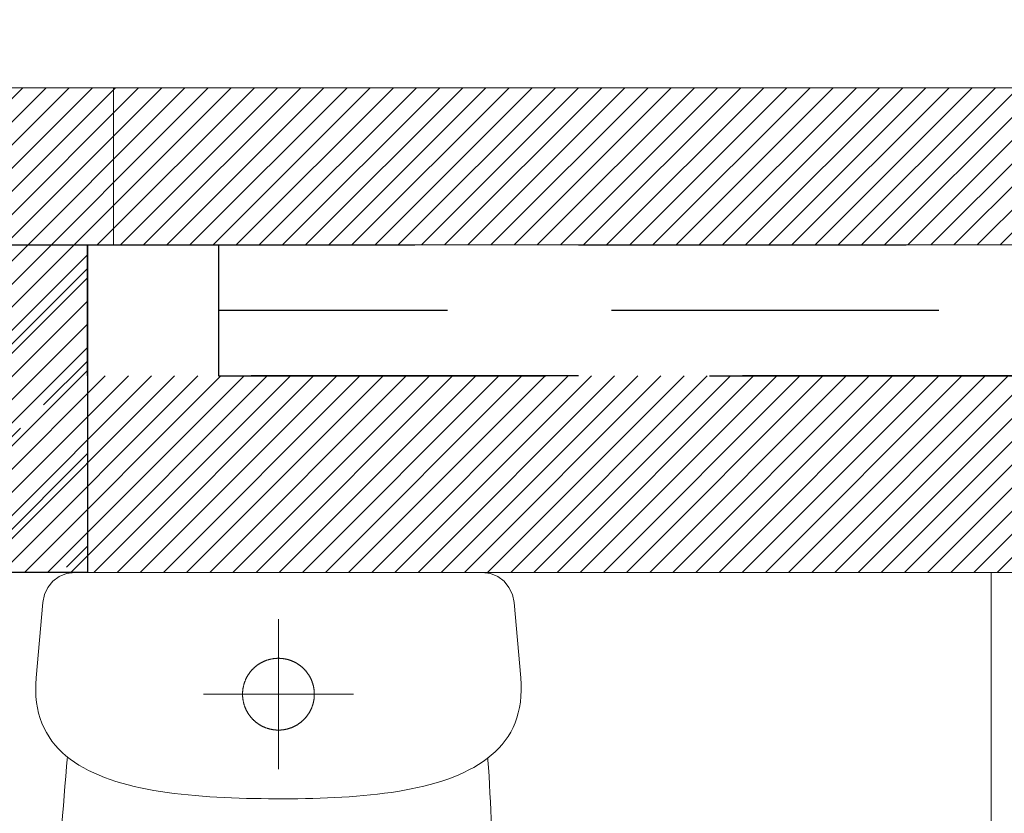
# Model space of a CAD drawing. Header units: inches. Extents: x 27484 to 71626, y -45113 to 39.
# Tile 98 of 256: x 34364 to 34439, y -31824 to -31764. Entities that reach past the tile are written whole.
import ezdxf

# ---------------------------------------------------------------- set-up
doc = ezdxf.new("R2010")
doc.units = ezdxf.units.IN
doc.header["$LTSCALE"] = 50
doc.header["$MEASUREMENT"] = 0
doc.linetypes.add('DASHED', pattern=[0.75, 0.5, -0.25])
for name, color, linetype, lineweight in [('A-ARMATURA', 45, 'Continuous', 5), ('A-okna projektowane', 4, 'Continuous', 30), ('A-SCIANY', 5, 'Continuous', 18), ('A-ść. istn.', 8, 'Continuous', 0), ('mat', 7, 'Continuous', 9), ('rz_zelbet', 200, 'Continuous', 20)]:
    doc.layers.add(name, color=color, linetype=linetype, lineweight=lineweight)
doc.layers.add('A-rdzenie zelbetowe', color=6, linetype='Continuous')

# ---------------------------------------------------------------- blocks, each defined once
blk = doc.blocks.new('A$C04280096')
at = {"layer": 'A-ARMATURA'}
for p, q in [((-161.82, -0.83), (-155.43, 0)), ((-155.43, 0), (155.43, 0)), ((155.43, 0), (161.82, -0.83)), ((-176, -11.46), (-172.25, -6.79)), ((-172.25, -6.79), (-167.48, -3.17)), ((-167.48, -3.17), (-161.82, -0.83)), ((161.82, -0.83), (167.48, -3.17)), ((167.48, -3.17), (172.25, -6.79)), ((172.25, -6.79), (176, -11.47)), ((-178.58, -16.96), (-176, -11.46)), ((176, -11.47), (178.58, -16.97)), ((-179.85, -23.06), (-178.58, -16.96)), ((178.58, -16.97), (179.85, -23.06)), ((-184.97, -80.5), (-179.85, -23.06)), ((179.85, -23.06), (184.97, -80.5)), ((0, -150.3), (0, -35.69)), ((-10.32, -67.62), (-10.58, -67.72)), ((-10.05, -67.51), (-10.32, -67.62)), ((-9.79, -67.4), (-10.05, -67.51)), ((-9.52, -67.3), (-9.79, -67.4)), ((-9.25, -67.21), (-9.52, -67.3)), ((-8.98, -67.11), (-9.25, -67.21)), ((-8.71, -67.02), (-8.98, -67.11)), ((-8.43, -66.93), (-8.71, -67.02)), ((-8.16, -66.84), (-8.43, -66.93)), ((-7.89, -66.76), (-8.16, -66.84)), ((-7.61, -66.68), (-7.89, -66.76)), ((-7.33, -66.6), (-7.61, -66.68)), ((-7.06, -66.52), (-7.33, -66.6)), ((-6.78, -66.45), (-7.06, -66.52)), ((-6.5, -66.38), (-6.78, -66.45)), ((-6.22, -66.31), (-6.5, -66.38)), ((-5.94, -66.25), (-6.22, -66.31)), ((-5.66, -66.19), (-5.94, -66.25)), ((-5.38, -66.13), (-5.66, -66.19)), ((-5.1, -66.08), (-5.38, -66.13)), ((-4.82, -66.02), (-5.1, -66.08)), ((-4.54, -65.97), (-4.82, -66.02)), ((-4.25, -65.93), (-4.54, -65.97)), ((-3.97, -65.89), (-4.25, -65.93)), ((-3.68, -65.85), (-3.97, -65.89)), ((-3.4, -65.81), (-3.68, -65.85)), ((-3.12, -65.77), (-3.4, -65.81)), ((-2.83, -65.74), (-3.12, -65.77)), ((-2.54, -65.72), (-2.83, -65.74)), ((-2.26, -65.69), (-2.54, -65.72)), ((-1.97, -65.67), (-2.26, -65.69)), ((-1.69, -65.65), (-1.97, -65.67)), ((-1.4, -65.63), (-1.69, -65.65)), ((-1.11, -65.62), (-1.4, -65.63)), ((-0.83, -65.61), (-1.11, -65.62)), ((-0.54, -65.6), (-0.83, -65.61)), ((-0.25, -65.6), (-0.54, -65.6)), ((0.03, -65.6), (-0.25, -65.6)), ((0.32, -65.6), (0.03, -65.6)), ((0.61, -65.6), (0.32, -65.6)), ((0.89, -65.61), (0.61, -65.6)), ((1.18, -65.62), (0.89, -65.61)), ((1.47, -65.64), (1.18, -65.62)), ((1.75, -65.65), (1.47, -65.64)), ((2.04, -65.67), (1.75, -65.65)), ((2.33, -65.7), (2.04, -65.67)), ((2.61, -65.72), (2.33, -65.7)), ((2.9, -65.75), (2.61, -65.72)), ((3.18, -65.78), (2.9, -65.75)), ((3.47, -65.82), (3.18, -65.78)), ((3.75, -65.86), (3.47, -65.82)), ((4.04, -65.9), (3.75, -65.86)), ((4.32, -65.94), (4.04, -65.9)), ((4.6, -65.99), (4.32, -65.94)), ((4.88, -66.04), (4.6, -65.99)), ((5.17, -66.09), (4.88, -66.04)), ((5.45, -66.14), (5.17, -66.09)), ((5.73, -66.2), (5.45, -66.14)), ((6.01, -66.26), (5.73, -66.2)), ((6.29, -66.33), (6.01, -66.26)), ((6.57, -66.4), (6.29, -66.33)), ((6.85, -66.47), (6.57, -66.4)), ((7.12, -66.54), (6.85, -66.47)), ((7.4, -66.62), (7.12, -66.54)), ((7.68, -66.69), (7.4, -66.62)), ((7.95, -66.78), (7.68, -66.69)), ((8.22, -66.86), (7.95, -66.78)), ((8.5, -66.95), (8.22, -66.86)), ((8.77, -67.04), (8.5, -66.95)), ((9.04, -67.13), (8.77, -67.04)), ((9.31, -67.23), (9.04, -67.13)), ((9.58, -67.33), (9.31, -67.23)), ((9.85, -67.43), (9.58, -67.33)), ((10.12, -67.53), (9.85, -67.43)), ((10.38, -67.64), (10.12, -67.53)), ((10.65, -67.75), (10.38, -67.64)), ((-20.72, -75.07), (-20.9, -75.28)), ((-20.53, -74.85), (-20.72, -75.07)), ((-20.34, -74.64), (-20.53, -74.85)), ((-20.14, -74.42), (-20.34, -74.64)), ((-19.95, -74.21), (-20.14, -74.42)), ((-19.75, -74.01), (-19.95, -74.21)), ((-19.55, -73.8), (-19.75, -74.01)), ((-19.35, -73.6), (-19.55, -73.8)), ((-19.14, -73.39), (-19.35, -73.6)), ((-18.94, -73.2), (-19.14, -73.39)), ((-18.73, -73), (-18.94, -73.2)), ((-18.52, -72.8), (-18.73, -73)), ((-18.31, -72.61), (-18.52, -72.8)), ((-18.09, -72.42), (-18.31, -72.61)), ((-17.87, -72.23), (-18.09, -72.42)), ((-17.66, -72.05), (-17.87, -72.23)), ((-17.44, -71.86), (-17.66, -72.05)), ((-17.21, -71.68), (-17.44, -71.86)), ((-16.99, -71.5), (-17.21, -71.68)), ((-16.76, -71.32), (-16.99, -71.5)), ((-16.54, -71.15), (-16.76, -71.32)), ((-16.31, -70.98), (-16.54, -71.15)), ((-16.08, -70.81), (-16.31, -70.98)), ((-15.84, -70.64), (-16.08, -70.81)), ((-15.61, -70.48), (-15.84, -70.64)), ((-15.37, -70.32), (-15.61, -70.48)), ((-15.13, -70.16), (-15.37, -70.32)), ((-14.89, -70), (-15.13, -70.16)), ((-14.65, -69.84), (-14.89, -70)), ((-14.41, -69.69), (-14.65, -69.84)), ((-14.16, -69.54), (-14.41, -69.69)), ((-13.92, -69.39), (-14.16, -69.54)), ((-13.67, -69.25), (-13.92, -69.39)), ((-13.42, -69.11), (-13.67, -69.25)), ((-13.17, -68.97), (-13.42, -69.11)), ((-12.92, -68.83), (-13.17, -68.97)), ((-12.66, -68.7), (-12.92, -68.83)), ((-12.41, -68.57), (-12.66, -68.7)), ((-12.15, -68.44), (-12.41, -68.57)), ((-11.89, -68.31), (-12.15, -68.44)), ((-11.63, -68.19), (-11.89, -68.31)), ((-11.37, -68.07), (-11.63, -68.19)), ((-11.11, -67.95), (-11.37, -68.07)), ((-10.85, -67.84), (-11.11, -67.95)), ((-10.58, -67.72), (-10.85, -67.84)), ((10.91, -67.86), (10.65, -67.75)), ((11.17, -67.98), (10.91, -67.86)), ((11.43, -68.1), (11.17, -67.98)), ((11.69, -68.22), (11.43, -68.1)), ((11.95, -68.34), (11.69, -68.22)), ((12.21, -68.47), (11.95, -68.34)), ((12.47, -68.6), (12.21, -68.47)), ((12.72, -68.73), (12.47, -68.6)), ((12.98, -68.86), (12.72, -68.73)), ((13.23, -69), (12.98, -68.86)), ((13.48, -69.14), (13.23, -69)), ((13.73, -69.28), (13.48, -69.14)), ((13.97, -69.43), (13.73, -69.28)), ((14.22, -69.58), (13.97, -69.43)), ((14.46, -69.73), (14.22, -69.58)), ((14.71, -69.88), (14.46, -69.73)), ((14.95, -70.03), (14.71, -69.88)), ((15.19, -70.19), (14.95, -70.03)), ((15.43, -70.35), (15.19, -70.19)), ((15.66, -70.52), (15.43, -70.35)), ((15.9, -70.68), (15.66, -70.52)), ((16.13, -70.85), (15.9, -70.68)), ((16.36, -71.02), (16.13, -70.85)), ((16.59, -71.19), (16.36, -71.02)), ((16.82, -71.37), (16.59, -71.19)), ((17.04, -71.54), (16.82, -71.37)), ((17.27, -71.72), (17.04, -71.54)), ((17.49, -71.91), (17.27, -71.72)), ((17.71, -72.09), (17.49, -71.91)), ((17.93, -72.28), (17.71, -72.09)), ((18.14, -72.46), (17.93, -72.28)), ((18.36, -72.66), (18.14, -72.46)), ((18.57, -72.85), (18.36, -72.66)), ((18.78, -73.04), (18.57, -72.85)), ((18.99, -73.24), (18.78, -73.04)), ((19.19, -73.44), (18.99, -73.24)), ((19.39, -73.64), (19.19, -73.44)), ((19.6, -73.85), (19.39, -73.64)), ((19.8, -74.05), (19.6, -73.85)), ((19.99, -74.26), (19.8, -74.05)), ((20.19, -74.47), (19.99, -74.26)), ((20.38, -74.69), (20.19, -74.47)), ((20.57, -74.9), (20.38, -74.69)), ((20.76, -75.12), (20.57, -74.9)), ((20.95, -75.33), (20.76, -75.12)), ((-185.28, -85.38), (-184.97, -80.5)), ((-25.35, -82.61), (-25.46, -82.88)), ((-25.24, -82.34), (-25.35, -82.61)), ((-25.13, -82.08), (-25.24, -82.34)), ((-25.01, -81.82), (-25.13, -82.08)), ((-24.89, -81.56), (-25.01, -81.82)), ((-24.77, -81.3), (-24.89, -81.56)), ((-24.65, -81.04), (-24.77, -81.3)), ((-24.52, -80.78), (-24.65, -81.04)), ((-24.39, -80.52), (-24.52, -80.78)), ((-24.26, -80.27), (-24.39, -80.52)), ((-24.13, -80.02), (-24.26, -80.27)), ((-23.99, -79.76), (-24.13, -80.02)), ((-23.85, -79.51), (-23.99, -79.76)), ((-23.71, -79.26), (-23.85, -79.51)), ((-23.56, -79.02), (-23.71, -79.26)), ((-23.42, -78.77), (-23.56, -79.02)), ((-23.27, -78.53), (-23.42, -78.77)), ((-23.11, -78.28), (-23.27, -78.53)), ((-22.96, -78.04), (-23.11, -78.28)), ((-22.8, -77.8), (-22.96, -78.04)), ((-22.64, -77.57), (-22.8, -77.8)), ((-22.48, -77.33), (-22.64, -77.57)), ((-22.31, -77.09), (-22.48, -77.33)), ((-22.14, -76.86), (-22.31, -77.09)), ((-21.97, -76.63), (-22.14, -76.86)), ((-21.8, -76.4), (-21.97, -76.63)), ((-21.63, -76.17), (-21.8, -76.4)), ((-21.45, -75.95), (-21.63, -76.17)), ((-21.27, -75.73), (-21.45, -75.95)), ((-21.09, -75.5), (-21.27, -75.73)), ((-20.9, -75.28), (-21.09, -75.5)), ((21.13, -75.56), (20.95, -75.33)), ((21.31, -75.78), (21.13, -75.56)), ((21.49, -76), (21.31, -75.78)), ((21.67, -76.23), (21.49, -76)), ((21.84, -76.46), (21.67, -76.23)), ((22.01, -76.69), (21.84, -76.46)), ((22.18, -76.92), (22.01, -76.69)), ((22.35, -77.15), (22.18, -76.92)), ((22.51, -77.38), (22.35, -77.15)), ((22.68, -77.62), (22.51, -77.38)), ((22.84, -77.86), (22.68, -77.62)), ((22.99, -78.1), (22.84, -77.86)), ((23.15, -78.34), (22.99, -78.1)), ((23.3, -78.58), (23.15, -78.34)), ((23.45, -78.83), (23.3, -78.58)), ((23.6, -79.08), (23.45, -78.83)), ((23.74, -79.32), (23.6, -79.08)), ((23.88, -79.57), (23.74, -79.32)), ((24.02, -79.82), (23.88, -79.57)), ((24.16, -80.08), (24.02, -79.82)), ((24.29, -80.33), (24.16, -80.08)), ((24.42, -80.58), (24.29, -80.33)), ((24.55, -80.84), (24.42, -80.58)), ((24.68, -81.1), (24.55, -80.84)), ((24.8, -81.36), (24.68, -81.1)), ((24.92, -81.62), (24.8, -81.36)), ((25.04, -81.88), (24.92, -81.62)), ((25.16, -82.14), (25.04, -81.88)), ((25.27, -82.41), (25.16, -82.14)), ((25.38, -82.67), (25.27, -82.41)), ((25.48, -82.94), (25.38, -82.67)), ((184.97, -80.5), (185.28, -85.44)), ((-185.34, -90.09), (-185.28, -85.38)), ((-185.15, -94.62), (-185.34, -90.09)), ((-27.24, -90.09), (-27.27, -90.38)), ((-27.21, -89.81), (-27.24, -90.09)), ((-27.18, -89.52), (-27.21, -89.81)), ((-27.14, -89.24), (-27.18, -89.52)), ((-27.1, -88.96), (-27.14, -89.24)), ((-27.05, -88.67), (-27.1, -88.96)), ((-27.01, -88.39), (-27.05, -88.67)), ((-26.96, -88.11), (-27.01, -88.39)), ((-26.9, -87.82), (-26.96, -88.11)), ((-26.85, -87.54), (-26.9, -87.82)), ((-26.79, -87.26), (-26.85, -87.54)), ((-26.73, -86.98), (-26.79, -87.26)), ((-26.66, -86.7), (-26.73, -86.98)), ((-26.6, -86.42), (-26.66, -86.7)), ((-26.53, -86.15), (-26.6, -86.42)), ((-26.45, -85.87), (-26.53, -86.15)), ((-26.38, -85.59), (-26.45, -85.87)), ((-26.3, -85.32), (-26.38, -85.59)), ((-26.22, -85.04), (-26.3, -85.32)), ((-26.13, -84.77), (-26.22, -85.04)), ((-26.04, -84.49), (-26.13, -84.77)), ((-25.95, -84.22), (-26.04, -84.49)), ((-25.86, -83.95), (-25.95, -84.22)), ((-25.76, -83.68), (-25.86, -83.95)), ((-25.67, -83.41), (-25.76, -83.68)), ((-25.56, -83.14), (-25.67, -83.41)), ((-25.46, -82.88), (-25.56, -83.14)), ((25.59, -83.21), (25.48, -82.94)), ((25.69, -83.47), (25.59, -83.21)), ((25.79, -83.74), (25.69, -83.47)), ((25.88, -84.01), (25.79, -83.74)), ((25.98, -84.29), (25.88, -84.01)), ((26.07, -84.56), (25.98, -84.29)), ((26.15, -84.83), (26.07, -84.56)), ((26.24, -85.11), (26.15, -84.83)), ((26.32, -85.38), (26.24, -85.11)), ((26.4, -85.66), (26.32, -85.38)), ((26.47, -85.93), (26.4, -85.66)), ((26.54, -86.21), (26.47, -85.93)), ((26.61, -86.49), (26.54, -86.21)), ((26.68, -86.77), (26.61, -86.49)), ((26.74, -87.05), (26.68, -86.77)), ((26.8, -87.33), (26.74, -87.05)), ((26.86, -87.61), (26.8, -87.33)), ((26.92, -87.89), (26.86, -87.61)), ((26.97, -88.17), (26.92, -87.89)), ((27.02, -88.46), (26.97, -88.17)), ((27.06, -88.74), (27.02, -88.46)), ((27.11, -89.02), (27.06, -88.74)), ((27.15, -89.31), (27.11, -89.02)), ((27.18, -89.59), (27.15, -89.31)), ((27.22, -89.88), (27.18, -89.59)), ((27.25, -90.16), (27.22, -89.88)), ((27.28, -90.45), (27.25, -90.16)), ((185.34, -90.2), (185.15, -94.79)), ((185.28, -85.44), (185.34, -90.2)), ((-184.71, -99), (-185.15, -94.62)), ((-57.3, -92.99), (57.3, -92.99)), ((-27.39, -92.67), (-27.4, -92.96)), ((-27.4, -92.96), (-27.39, -93.24)), ((-27.38, -92.1), (-27.39, -92.38)), ((-27.39, -92.38), (-27.39, -92.67)), ((-27.39, -93.24), (-27.39, -93.53)), ((-27.39, -93.53), (-27.38, -93.82)), ((-27.37, -91.81), (-27.38, -92.1)), ((-27.38, -93.82), (-27.37, -94.1)), ((-27.36, -91.52), (-27.37, -91.81)), ((-27.37, -94.1), (-27.36, -94.39)), ((-27.34, -91.24), (-27.36, -91.52)), ((-27.36, -94.39), (-27.34, -94.68)), ((-27.32, -90.95), (-27.34, -91.24)), ((-27.34, -94.68), (-27.32, -94.96)), ((-27.3, -90.67), (-27.32, -90.95)), ((-27.32, -94.96), (-27.3, -95.25)), ((-27.27, -90.38), (-27.3, -90.67)), ((-27.3, -95.25), (-27.28, -95.54)), ((-27.28, -95.54), (-27.25, -95.82)), ((-27.25, -95.82), (-27.22, -96.11)), ((-27.22, -96.11), (-27.18, -96.39)), ((-27.18, -96.39), (-27.15, -96.68)), ((-27.15, -96.68), (-27.11, -96.96)), ((-27.11, -96.96), (-27.06, -97.24)), ((-27.06, -97.24), (-27.02, -97.53)), ((-27.02, -97.53), (-26.97, -97.81)), ((26.96, -97.88), (27.01, -97.6)), ((27.01, -97.6), (27.05, -97.32)), ((27.05, -97.32), (27.1, -97.03)), ((27.1, -97.03), (27.14, -96.75)), ((27.14, -96.75), (27.17, -96.46)), ((27.17, -96.46), (27.21, -96.18)), ((27.21, -96.18), (27.24, -95.89)), ((27.24, -95.89), (27.27, -95.61)), ((27.27, -95.61), (27.3, -95.32)), ((27.3, -90.73), (27.28, -90.45)), ((27.32, -91.02), (27.3, -90.73)), ((27.3, -95.32), (27.32, -95.04)), ((27.34, -91.3), (27.32, -91.02)), ((27.32, -95.04), (27.34, -94.75)), ((27.36, -91.59), (27.34, -91.3)), ((27.34, -94.75), (27.36, -94.46)), ((27.37, -91.88), (27.36, -91.59)), ((27.36, -94.46), (27.37, -94.18)), ((27.38, -92.16), (27.37, -91.88)), ((27.37, -94.18), (27.38, -93.89)), ((27.39, -92.45), (27.38, -92.16)), ((27.38, -93.89), (27.39, -93.6)), ((27.39, -92.74), (27.39, -92.45)), ((27.4, -93.03), (27.39, -92.74)), ((27.39, -93.32), (27.4, -93.03)), ((27.39, -93.6), (27.39, -93.32)), ((27.4, -92.99), (27.4, -92.99)), ((27.4, -93.03), (27.4, -93.03)), ((185.15, -94.79), (184.7, -99.21)), ((-184.04, -103.2), (-184.71, -99)), ((-183.13, -107.25), (-184.04, -103.2)), ((-26.97, -97.81), (-26.92, -98.09)), ((-26.92, -98.09), (-26.86, -98.37)), ((-26.86, -98.37), (-26.8, -98.65)), ((-26.8, -98.65), (-26.74, -98.93)), ((-26.74, -98.93), (-26.68, -99.21)), ((-26.68, -99.21), (-26.61, -99.49)), ((-26.61, -99.49), (-26.54, -99.77)), ((-26.54, -99.77), (-26.47, -100.05)), ((-26.47, -100.05), (-26.4, -100.33)), ((-26.4, -100.33), (-26.32, -100.6)), ((-26.32, -100.6), (-26.24, -100.88)), ((-26.24, -100.88), (-26.15, -101.15)), ((-26.15, -101.15), (-26.07, -101.42)), ((-26.07, -101.42), (-25.98, -101.7)), ((-25.98, -101.7), (-25.88, -101.97)), ((-25.88, -101.97), (-25.79, -102.24)), ((-25.79, -102.24), (-25.69, -102.51)), ((-25.69, -102.51), (-25.59, -102.78)), ((-25.59, -102.78), (-25.48, -103.04)), ((-25.48, -103.04), (-25.38, -103.31)), ((-25.38, -103.31), (-25.27, -103.58)), ((-25.27, -103.58), (-25.16, -103.84)), ((-25.16, -103.84), (-25.04, -104.1)), ((-25.04, -104.1), (-24.92, -104.36)), ((-24.92, -104.36), (-24.8, -104.62)), ((-24.8, -104.62), (-24.68, -104.88)), ((-24.68, -104.88), (-24.55, -105.14)), ((-24.55, -105.14), (-24.43, -105.4)), ((24.39, -105.46), (24.52, -105.21)), ((24.52, -105.21), (24.65, -104.95)), ((24.65, -104.95), (24.77, -104.69)), ((24.77, -104.69), (24.89, -104.43)), ((24.89, -104.43), (25.01, -104.17)), ((25.01, -104.17), (25.13, -103.91)), ((25.13, -103.91), (25.24, -103.64)), ((25.24, -103.64), (25.35, -103.38)), ((25.35, -103.38), (25.46, -103.11)), ((25.46, -103.11), (25.56, -102.85)), ((25.56, -102.85), (25.66, -102.58)), ((25.66, -102.58), (25.76, -102.31)), ((25.76, -102.31), (25.86, -102.04)), ((25.86, -102.04), (25.95, -101.77)), ((25.95, -101.77), (26.04, -101.49)), ((26.04, -101.49), (26.13, -101.22)), ((26.13, -101.22), (26.22, -100.95)), ((26.22, -100.95), (26.3, -100.67)), ((26.3, -100.67), (26.38, -100.4)), ((26.38, -100.4), (26.45, -100.12)), ((26.45, -100.12), (26.53, -99.84)), ((26.53, -99.84), (26.6, -99.56)), ((26.6, -99.56), (26.66, -99.28)), ((26.66, -99.28), (26.73, -99)), ((26.73, -99), (26.79, -98.72)), ((26.79, -98.72), (26.85, -98.44)), ((26.85, -98.44), (26.9, -98.16)), ((26.9, -98.16), (26.96, -97.88)), ((184.02, -103.46), (183.1, -107.54)), ((184.7, -99.21), (184.02, -103.46)), ((-182, -111.14), (-183.13, -107.25)), ((-180.65, -114.88), (-182, -111.14)), ((-24.43, -105.4), (-24.29, -105.65)), ((-24.29, -105.65), (-24.16, -105.91)), ((-24.16, -105.91), (-24.02, -106.16)), ((-24.02, -106.16), (-23.88, -106.41)), ((-23.88, -106.41), (-23.74, -106.66)), ((-23.74, -106.66), (-23.6, -106.91)), ((-23.6, -106.91), (-23.45, -107.15)), ((-23.45, -107.15), (-23.3, -107.4)), ((-23.3, -107.4), (-23.15, -107.64)), ((-23.15, -107.64), (-23, -107.88)), ((-23, -107.88), (-22.84, -108.12)), ((-22.84, -108.12), (-22.68, -108.36)), ((-22.68, -108.36), (-22.52, -108.6)), ((-22.52, -108.6), (-22.35, -108.83)), ((-22.35, -108.83), (-22.18, -109.07)), ((-22.18, -109.07), (-22.01, -109.3)), ((-22.01, -109.3), (-21.84, -109.53)), ((-21.84, -109.53), (-21.67, -109.76)), ((-21.67, -109.76), (-21.49, -109.98)), ((-21.49, -109.98), (-21.31, -110.21)), ((-21.31, -110.21), (-21.13, -110.43)), ((-21.13, -110.43), (-20.95, -110.65)), ((-20.95, -110.65), (-20.76, -110.87)), ((-20.76, -110.87), (-20.57, -111.08)), ((-20.57, -111.08), (-20.38, -111.3)), ((-20.38, -111.3), (-20.19, -111.51)), ((-20.19, -111.51), (-19.99, -111.72)), ((-19.99, -111.72), (-19.8, -111.93)), ((-19.8, -111.93), (-19.6, -112.13)), ((-19.6, -112.13), (-19.4, -112.34)), ((-19.4, -112.34), (-19.19, -112.54)), ((-19.19, -112.54), (-18.99, -112.74)), ((-18.99, -112.74), (-18.78, -112.94)), ((18.94, -112.79), (19.14, -112.59)), ((19.14, -112.59), (19.35, -112.39)), ((19.35, -112.39), (19.55, -112.19)), ((19.55, -112.19), (19.75, -111.98)), ((19.75, -111.98), (19.95, -111.77)), ((19.95, -111.77), (20.14, -111.56)), ((20.14, -111.56), (20.33, -111.35)), ((20.33, -111.35), (20.53, -111.14)), ((20.53, -111.14), (20.71, -110.92)), ((20.71, -110.92), (20.9, -110.7)), ((20.9, -110.7), (21.09, -110.48)), ((21.09, -110.48), (21.27, -110.26)), ((21.27, -110.26), (21.45, -110.04)), ((21.45, -110.04), (21.62, -109.81)), ((21.62, -109.81), (21.8, -109.59)), ((21.8, -109.59), (21.97, -109.36)), ((21.97, -109.36), (22.14, -109.13)), ((22.14, -109.13), (22.31, -108.89)), ((22.31, -108.89), (22.47, -108.66)), ((22.47, -108.66), (22.64, -108.42)), ((22.64, -108.42), (22.8, -108.18)), ((22.8, -108.18), (22.96, -107.94)), ((22.96, -107.94), (23.11, -107.7)), ((23.11, -107.7), (23.26, -107.46)), ((23.26, -107.46), (23.41, -107.22)), ((23.41, -107.22), (23.56, -106.97)), ((23.56, -106.97), (23.71, -106.72)), ((23.71, -106.72), (23.85, -106.47)), ((23.85, -106.47), (23.99, -106.22)), ((23.99, -106.22), (24.13, -105.97)), ((24.13, -105.97), (24.26, -105.72)), ((24.26, -105.72), (24.39, -105.46)), ((181.95, -111.46), (180.58, -115.23)), ((183.1, -107.54), (181.95, -111.46)), ((-179.08, -118.47), (-180.65, -114.88)), ((-177.3, -121.91), (-179.08, -118.47)), ((-18.78, -112.94), (-18.57, -113.13)), ((-18.57, -113.13), (-18.36, -113.33)), ((-18.36, -113.33), (-18.14, -113.52)), ((-18.14, -113.52), (-17.93, -113.71)), ((-17.93, -113.71), (-17.71, -113.89)), ((-17.71, -113.89), (-17.49, -114.08)), ((-17.49, -114.08), (-17.27, -114.26)), ((-17.27, -114.26), (-17.04, -114.44)), ((-17.04, -114.44), (-16.82, -114.62)), ((-16.82, -114.62), (-16.59, -114.79)), ((-16.59, -114.79), (-16.36, -114.96)), ((-16.36, -114.96), (-16.13, -115.14)), ((-16.13, -115.14), (-15.9, -115.3)), ((-15.9, -115.3), (-15.66, -115.47)), ((-15.66, -115.47), (-15.43, -115.63)), ((-15.43, -115.63), (-15.19, -115.79)), ((-15.19, -115.79), (-14.95, -115.95)), ((-14.95, -115.95), (-14.71, -116.1)), ((-14.71, -116.1), (-14.47, -116.26)), ((-14.47, -116.26), (-14.22, -116.41)), ((-14.22, -116.41), (-13.98, -116.55)), ((-13.98, -116.55), (-13.73, -116.7)), ((-13.73, -116.7), (-13.48, -116.84)), ((-13.48, -116.84), (-13.23, -116.98)), ((-13.23, -116.98), (-12.98, -117.12)), ((-12.98, -117.12), (-12.72, -117.25)), ((-12.72, -117.25), (-12.47, -117.39)), ((-12.47, -117.39), (-12.21, -117.52)), ((-12.21, -117.52), (-11.96, -117.64)), ((-11.96, -117.64), (-11.7, -117.77)), ((-11.7, -117.77), (-11.44, -117.89)), ((-11.44, -117.89), (-11.18, -118.01)), ((-11.18, -118.01), (-10.91, -118.12)), ((-10.91, -118.12), (-10.65, -118.23)), ((-10.65, -118.23), (-10.38, -118.34)), ((-10.38, -118.34), (-10.12, -118.45)), ((-10.12, -118.45), (-9.85, -118.56)), ((-9.85, -118.56), (-9.58, -118.66)), ((-9.58, -118.66), (-9.31, -118.76)), ((-9.31, -118.76), (-9.04, -118.85)), ((-9.04, -118.85), (-8.77, -118.95)), ((-8.77, -118.95), (-8.5, -119.04)), ((-8.5, -119.04), (-8.23, -119.12)), ((-8.23, -119.12), (-7.95, -119.21)), ((-7.95, -119.21), (-7.68, -119.29)), ((-7.68, -119.29), (-7.4, -119.37)), ((-7.4, -119.37), (-7.13, -119.45)), ((-7.13, -119.45), (-6.85, -119.52)), ((-6.85, -119.52), (-6.57, -119.59)), ((-6.57, -119.59), (-6.29, -119.66)), ((-6.29, -119.66), (-6.01, -119.72)), ((-6.01, -119.72), (-5.73, -119.78)), ((-5.73, -119.78), (-5.45, -119.84)), ((-5.45, -119.84), (-5.17, -119.9)), ((-5.17, -119.9), (-4.89, -119.95)), ((-4.89, -119.95), (-4.6, -120)), ((-4.6, -120), (-4.32, -120.04)), ((-4.32, -120.04), (-4.04, -120.09)), ((-4.04, -120.09), (-3.75, -120.13)), ((-3.75, -120.13), (-3.47, -120.17)), ((-3.47, -120.17), (-3.18, -120.2)), ((-3.18, -120.2), (-2.9, -120.23)), ((-2.9, -120.23), (-2.61, -120.26)), ((-2.61, -120.26), (-2.33, -120.29)), ((2.26, -120.29), (2.54, -120.27)), ((2.54, -120.27), (2.83, -120.24)), ((2.83, -120.24), (3.11, -120.21)), ((3.11, -120.21), (3.4, -120.18)), ((3.4, -120.18), (3.68, -120.14)), ((3.68, -120.14), (3.97, -120.1)), ((3.97, -120.1), (4.25, -120.06)), ((4.25, -120.06), (4.53, -120.01)), ((4.53, -120.01), (4.82, -119.96)), ((4.82, -119.96), (5.1, -119.91)), ((5.1, -119.91), (5.38, -119.85)), ((5.38, -119.85), (5.66, -119.8)), ((5.66, -119.8), (5.94, -119.74)), ((5.94, -119.74), (6.22, -119.67)), ((6.22, -119.67), (6.5, -119.61)), ((6.5, -119.61), (6.78, -119.54)), ((6.78, -119.54), (7.06, -119.46)), ((7.06, -119.46), (7.33, -119.39)), ((7.33, -119.39), (7.61, -119.31)), ((7.61, -119.31), (7.88, -119.23)), ((7.88, -119.23), (8.16, -119.15)), ((8.16, -119.15), (8.43, -119.06)), ((8.43, -119.06), (8.7, -118.97)), ((8.7, -118.97), (8.97, -118.88)), ((8.97, -118.88), (9.25, -118.78)), ((9.25, -118.78), (9.52, -118.68)), ((9.52, -118.68), (9.78, -118.58)), ((9.78, -118.58), (10.05, -118.48)), ((10.05, -118.48), (10.32, -118.37)), ((10.32, -118.37), (10.58, -118.26)), ((10.58, -118.26), (10.85, -118.15)), ((10.85, -118.15), (11.11, -118.03)), ((11.11, -118.03), (11.37, -117.92)), ((11.37, -117.92), (11.63, -117.8)), ((11.63, -117.8), (11.89, -117.67)), ((11.89, -117.67), (12.15, -117.55)), ((12.15, -117.55), (12.4, -117.42)), ((12.4, -117.42), (12.66, -117.29)), ((12.66, -117.29), (12.91, -117.15)), ((12.91, -117.15), (13.17, -117.02)), ((13.17, -117.02), (13.42, -116.88)), ((13.42, -116.88), (13.67, -116.74)), ((13.67, -116.74), (13.91, -116.59)), ((13.91, -116.59), (14.16, -116.44)), ((14.16, -116.44), (14.41, -116.3)), ((14.41, -116.3), (14.65, -116.14)), ((14.65, -116.14), (14.89, -115.99)), ((14.89, -115.99), (15.13, -115.83)), ((15.13, -115.83), (15.37, -115.67)), ((15.37, -115.67), (15.6, -115.51)), ((15.6, -115.51), (15.84, -115.34)), ((15.84, -115.34), (16.07, -115.18)), ((16.07, -115.18), (16.3, -115.01)), ((16.3, -115.01), (16.53, -114.84)), ((16.53, -114.84), (16.76, -114.66)), ((16.76, -114.66), (16.99, -114.49)), ((16.99, -114.49), (17.21, -114.31)), ((17.21, -114.31), (17.43, -114.12)), ((17.43, -114.12), (17.65, -113.94)), ((17.65, -113.94), (17.87, -113.76)), ((17.87, -113.76), (18.09, -113.57)), ((18.09, -113.57), (18.3, -113.38)), ((18.3, -113.38), (18.52, -113.18)), ((18.52, -113.18), (18.73, -112.99)), ((18.73, -112.99), (18.94, -112.79)), ((178.98, -118.84), (177.18, -122.29)), ((180.58, -115.23), (178.98, -118.84)), ((-175.32, -125.21), (-177.3, -121.91)), ((-173.14, -128.36), (-175.32, -125.21)), ((-2.33, -120.29), (-2.04, -120.31)), ((-2.04, -120.31), (-1.76, -120.33)), ((-1.76, -120.33), (-1.47, -120.35)), ((-1.47, -120.35), (-1.18, -120.36)), ((-1.18, -120.36), (-0.9, -120.37)), ((-0.9, -120.37), (-0.61, -120.38)), ((-0.61, -120.38), (-0.32, -120.39)), ((-0.32, -120.39), (-0.04, -120.39)), ((-0.04, -120.39), (0.25, -120.39)), ((0.25, -120.39), (0.54, -120.38)), ((0.54, -120.38), (0.82, -120.38)), ((0.82, -120.38), (1.11, -120.37)), ((1.11, -120.37), (1.4, -120.35)), ((1.4, -120.35), (1.68, -120.34)), ((1.68, -120.34), (1.97, -120.32)), ((1.97, -120.32), (2.26, -120.29)), ((175.16, -125.6), (172.95, -128.76)), ((177.18, -122.29), (175.16, -125.6)), ((-170.76, -131.37), (-173.14, -128.36)), ((-168.2, -134.25), (-170.76, -131.37)), ((-165.45, -137), (-168.2, -134.25)), ((167.94, -134.67), (165.16, -137.41)), ((170.54, -131.78), (167.94, -134.67)), ((172.95, -128.76), (170.54, -131.78)), ((-162.53, -139.61), (-165.45, -137)), ((-159.44, -142.1), (-162.53, -139.61)), ((-159.94, -143.35), (-159.8, -141.81)), ((-156.18, -144.47), (-159.44, -142.1)), ((159.06, -142.51), (155.76, -144.86)), ((162.19, -140.02), (159.06, -142.51)), ((161.15, -140.85), (161.32, -142.74)), ((161.32, -142.74), (161.82, -148.3)), ((165.16, -137.41), (162.19, -140.02)), ((-160.46, -148.9), (-159.94, -143.35)), ((-152.76, -146.71), (-156.18, -144.47)), ((-149.19, -148.84), (-152.76, -146.71)), ((-145.47, -150.85), (-149.19, -148.84)), ((148.67, -149.21), (144.91, -151.21)), ((152.29, -147.1), (148.67, -149.21)), ((155.76, -144.86), (152.29, -147.1)), ((-141.61, -152.75), (-145.47, -150.85)), ((-137.6, -154.55), (-141.61, -152.75)), ((-133.47, -156.23), (-137.6, -154.55)), ((-129.21, -157.82), (-133.47, -156.23)), ((-124.83, -159.3), (-129.21, -157.82)), ((132.76, -156.54), (128.45, -158.1)), ((136.94, -154.87), (132.76, -156.54)), ((140.99, -153.1), (136.94, -154.87)), ((144.91, -151.21), (140.99, -153.1)), ((-120.34, -160.69), (-124.83, -159.3)), ((-115.74, -161.98), (-120.34, -160.69)), ((-111.03, -163.18), (-115.74, -161.98)), ((-106.22, -164.3), (-111.03, -163.18)), ((-101.32, -165.33), (-106.22, -164.3)), ((-96.34, -166.28), (-101.32, -165.33)), ((105.2, -164.47), (100.25, -165.48)), ((110.06, -163.38), (105.2, -164.47)), ((114.82, -162.2), (110.06, -163.38)), ((119.47, -160.93), (114.82, -162.2)), ((124.02, -159.56), (119.47, -160.93)), ((128.45, -158.1), (124.02, -159.56)), ((-91.27, -167.15), (-96.34, -166.28)), ((-86.13, -167.94), (-91.27, -167.15)), ((-80.92, -168.66), (-86.13, -167.94)), ((-75.64, -169.31), (-80.92, -168.66)), ((-70.3, -169.9), (-75.64, -169.31)), ((-64.91, -170.42), (-70.3, -169.9)), ((-59.47, -170.88), (-64.91, -170.42)), ((-53.99, -171.29), (-59.47, -170.88)), ((-48.48, -171.63), (-53.99, -171.29)), ((-42.93, -171.93), (-48.48, -171.63)), ((-37.36, -172.18), (-42.93, -171.93)), ((-31.76, -172.38), (-37.36, -172.18)), ((-26.15, -172.54), (-31.76, -172.38)), ((-20.54, -172.66), (-26.15, -172.54)), ((-14.92, -172.75), (-20.54, -172.66)), ((-9.3, -172.8), (-14.92, -172.75)), ((-3.69, -172.82), (-9.3, -172.8)), ((1.9, -172.81), (-3.69, -172.82)), ((7.53, -172.78), (1.9, -172.81)), ((1.9, -172.81), (1.9, -172.81)), ((13.18, -172.71), (7.53, -172.78)), ((18.82, -172.62), (13.18, -172.71)), ((24.47, -172.5), (18.82, -172.62)), ((30.11, -172.34), (24.47, -172.5)), ((35.74, -172.14), (30.11, -172.34)), ((41.35, -171.9), (35.74, -172.14)), ((46.93, -171.61), (41.35, -171.9)), ((52.49, -171.27), (46.93, -171.61)), ((58.01, -170.88), (52.49, -171.27)), ((63.5, -170.43), (58.01, -170.88)), ((68.93, -169.93), (63.5, -170.43)), ((74.31, -169.36), (68.93, -169.93)), ((79.64, -168.73), (74.31, -169.36)), ((84.9, -168.03), (79.64, -168.73)), ((90.09, -167.25), (84.9, -168.03)), ((95.21, -166.41), (90.09, -167.25)), ((100.25, -165.48), (95.21, -166.41))]:
    blk.add_line(p, q, dxfattribs=at)
at = {"layer": 'A-ARMATURA', "linetype": 'Continuous'}
for centre, radius, start, end in [((-8576.26, 264.4), 8425.94, 355.762455, 357.188478), ((-5010.96, -574.67), 5190.32, 2.07305, 4.71198)]:
    blk.add_arc(centre, radius, start, end, dxfattribs=at)
blk = doc.blocks.new('A$C6D4569AD')
at = {"layer": 'A-ARMATURA', "xscale": -0.09999999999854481, "yscale": 0.1000000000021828, "zscale": 0.1, "rotation": 270}
blk.add_blockref('A$C04280096', (15.03, 0), dxfattribs=at)

msp = doc.modelspace()

# ---------------------------------------------------------------- hatches: boundary and pattern name
at = {"layer": 'A-ść. istn.', "ltscale": 0.1}
h = msp.add_hatch(dxfattribs=at)
h.set_pattern_fill('ANSI31', color=256, scale=10)
h.set_pattern_definition([(45, (31560.1443, -34930.5661), (-0.88388348, 0.88388348), [])])
h.paths.add_polyline_path([(34554.98246, -31793.56607), (34519.48246, -31793.56607), (34519.48246, -31806.06607), (34542.48246, -31806.06607), (34542.48246, -31807.06607), (34554.98246, -31807.06607)])
h.paths.add_polyline_path([(34369.48246, -31793.56607), (34344.48246, -31793.56607), (34344.48246, -31806.06607), (34369.48246, -31806.06607)])
h.paths.add_polyline_path([(34369.48246, -31769.06607), (34344.48246, -31769.06607), (34344.48246, -31793.56607), (34369.48246, -31793.56607)])
edge = h.paths.add_edge_path()
edge.add_line((34343.48246, -31769.06607), (34318.48246, -31769.06607))
edge.add_line((34318.48246, -31769.06607), (34318.48246, -31793.56607))
edge.add_line((34318.48246, -31793.56607), (34323.48246, -31793.56607))
edge.add_arc((34330.98246, -31793.56607), 7.5, 135, 179.9999993, ccw=False)
edge.add_arc((34330.98246, -31793.56607), 7.5, 0.0000007, 135, ccw=False)
edge.add_line((34338.48246, -31793.56607), (34343.48246, -31793.56607))
edge.add_line((34343.48246, -31793.56607), (34343.48246, -31769.06607))
edge = h.paths.add_edge_path()
edge.add_line((34343.48246, -31793.56607), (34338.48246, -31793.56607))
edge.add_arc((34330.98246, -31793.56607), 7.5, -45, 0.0000007, ccw=False)
edge.add_arc((34330.98246, -31793.56607), 7.5, 179.9999993, 315, ccw=False)
edge.add_line((34323.48246, -31793.56607), (34318.48246, -31793.56607))
edge.add_line((34318.48246, -31793.56607), (34318.48246, -31806.06607))
edge.add_line((34318.48246, -31806.06607), (34343.48246, -31806.06607))
edge.add_line((34343.48246, -31806.06607), (34343.48246, -31793.56607))
h.paths.add_polyline_path([(34317.48246, -31793.56607), (34292.48246, -31793.56607), (34292.48246, -31806.06607), (34317.48246, -31806.06607)])
h.paths.add_polyline_path([(34317.48246, -31769.06607), (34292.48246, -31769.06607), (34292.48246, -31793.56607), (34317.48246, -31793.56607)])
h.paths.add_polyline_path([(34142.48246, -31793.56607), (34092.01606, -31793.56607), (34092.01606, -31806.06607), (34142.48246, -31806.06607)])
h.paths.add_polyline_path([(34142.48246, -31769.06607), (34092.01606, -31769.06607), (34092.01606, -31793.56607), (34142.48246, -31793.56607)])
h.paths.add_polyline_path([(34092.01606, -31769.06607), (34039.48246, -31769.06607), (34039.48246, -31663.56607), (34014.98246, -31663.56607), (34014.98246, -31793.56607), (34092.01606, -31793.56607)])
h.paths.add_polyline_path([(34092.01606, -31793.56607), (34014.98246, -31793.56607), (34014.98246, -31807.06607), (34027.48246, -31807.06607), (34027.48246, -31806.06607), (34092.01606, -31806.06607)])
h.paths.add_polyline_path([(34014.98246, -31793.56607), (34002.48246, -31793.56607), (34002.48246, -31807.06607), (34014.98246, -31807.06607)])
h.paths.add_polyline_path([(34014.98246, -31663.56607), (34002.48246, -31663.56607), (34002.48246, -31676.06607), (34002.48246, -31793.56607), (34014.98246, -31793.56607)])
h.paths.add_polyline_path([(34039.48246, -31639.06607), (34014.98246, -31639.06607), (34014.98246, -31663.56607), (34039.48246, -31663.56607)])
h.paths.add_polyline_path([(34014.98246, -31639.06607), (34002.48246, -31639.06607), (34002.48246, -31658.06607), (34002.48246, -31663.56607), (34014.98246, -31663.56607)])
h.paths.add_polyline_path([(34142.48246, -31781.06607), (34217.48246, -31781.06607), (34217.48246, -31769.06607), (34142.48246, -31769.06607)])
h.paths.add_polyline_path([(34217.48246, -31791.06607), (34142.48246, -31791.06607), (34142.48246, -31806.06607), (34217.48246, -31806.06607)])
h.paths.add_polyline_path([(34292.48246, -31791.06607), (34217.48246, -31791.06607), (34217.48246, -31806.06607), (34292.48246, -31806.06607)])
h.paths.add_polyline_path([(34217.48246, -31781.06607), (34292.48246, -31781.06607), (34292.48246, -31769.06607), (34217.48246, -31769.06607)])
h.paths.add_polyline_path([(34369.48246, -31781.06607), (34444.48246, -31781.06607), (34444.48246, -31769.06607), (34369.48246, -31769.06607)])
h.paths.add_polyline_path([(34444.48246, -31791.06607), (34369.48246, -31791.06607), (34369.48246, -31806.06607), (34444.48246, -31806.06607)])
h.paths.add_polyline_path([(34444.48246, -31781.06607), (34519.48246, -31781.06607), (34519.48246, -31769.06607), (34444.48246, -31769.06607)])
h.paths.add_polyline_path([(34519.48246, -31791.06607), (34444.48246, -31791.06607), (34444.48246, -31806.06607), (34519.48246, -31806.06607)])
at = {"layer": 'rz_zelbet', "ltscale": 0.1}
h = msp.add_hatch(dxfattribs=at)
h.set_pattern_fill('ANSI33', color=256, scale=40, style=0)
h.set_pattern_definition([(45, (52, -5e-08), (-7.0710678, 7.0710678), []), (45, (59.071, -5e-08), (-7.0710678, 7.0710678), [5, -2.5])])
h.paths.add_polyline_path([(34344.48247, -31781.06607), (34369.48247, -31781.06607), (34369.48247, -31806.06607), (34344.48247, -31806.06607)])
h.paths.add_polyline_path([(34824.48247, -31781.06607), (34849.48247, -31781.06607), (34849.48247, -31806.06607), (34824.48247, -31806.06607)])

# ---------------------------------------------------------------- linework, layer by layer
at = {"layer": 'A-okna projektowane', "linetype": 'DASHED'}
msp.add_lwpolyline([(34369.48246, -31781.06607), (34519.48246, -31781.06607), (34519.48246, -31791.06607), (34369.48246, -31791.06607), (34369.48246, -31781.06607), (34379.48246, -31781.06607), (34379.48246, -31791.06607), (34509.48246, -31791.06607), (34509.48246, -31781.06607), (34509.48246, -31786.06607), (34379.48246, -31786.06607), (34379.48246, -31786.06607), (34379.48246, -31786.06607), (34379.48246, -31786.06607)], dxfattribs=at)
at = {"layer": 'A-rdzenie zelbetowe', "ltscale": 0.1}
msp.add_lwpolyline([(34344.48246, -31781.06607), (34369.48246, -31781.06607), (34369.48246, -31806.06607), (34344.48246, -31806.06607)], close=True, dxfattribs=at)
at = {"layer": 'A-SCIANY', "ltscale": 3}
for p, q in [((34039.48246, -31769.06607), (35155.48246, -31769.06607)), ((34371.48246, -31769.06607), (34371.48246, -31781.06607)), ((34369.48246, -31806.06607), (34369.48246, -31781.06607)), ((34027.48246, -31806.06607), (34542.48246, -31806.06607))]:
    msp.add_line(p, q, dxfattribs=at)
at = {"layer": 'A-SCIANY', "color": 2, "ltscale": 3}
msp.add_line((34438.48246, -31946.06607), (34438.48246, -31806.06607), dxfattribs=at)
at = {"layer": 'mat'}
msp.add_line((34027.48246, -31781.06607), (35172.48246, -31781.06607), dxfattribs=at)

# ---------------------------------------------------------------- block references
at = {"layer": 'A-ARMATURA', "lineweight": -3, "rotation": 90}
msp.add_blockref('A$C6D4569AD', (34384.0663, -31821.09566), dxfattribs=at)

doc.saveas('drawing.dxf')
